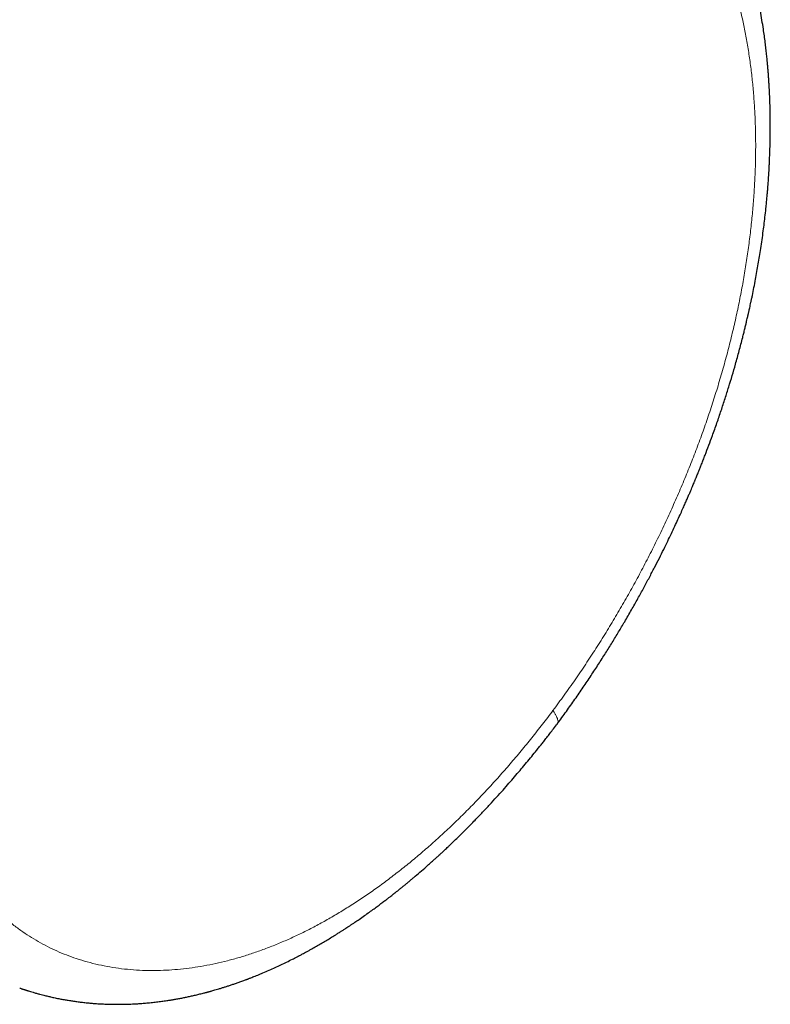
# Model space of a CAD drawing. Header units: millimetres. Extents: x 8 to 801, y 12 to 763.
# Tile 120 of 153: x 770 to 795, y 62 to 94. Entities that reach past the tile are written whole.
import ezdxf

# ---------------------------------------------------------------- set-up
doc = ezdxf.new("R2010")
doc.units = ezdxf.units.MM

msp = doc.modelspace()

# ---------------------------------------------------------------- linework, layer by layer
at = {"color": 7, "linetype": 'Continuous', "lineweight": 30}
msp.add_line((770.438, 62.902), (770.446, 62.899), dxfattribs=at)
at = {"color": 252, "linetype": 'Continuous', "lineweight": 0}
for points, knots in [([(787.619, 71.84), (787.739, 72.003), (787.98, 72.329), (788.331, 72.827), (788.673, 73.33), (789.006, 73.838), (789.327, 74.349), (789.638, 74.862), (789.938, 75.376), (790.23, 75.896), (790.514, 76.425), (790.79, 76.961), (791.06, 77.507), (791.32, 78.058), (791.57, 78.614), (791.809, 79.17), (792.036, 79.725), (792.251, 80.277), (792.454, 80.829), (792.647, 81.384), (792.829, 81.942), (793.001, 82.505), (793.162, 83.071), (793.312, 83.638), (793.448, 84.201), (793.572, 84.757), (793.683, 85.308), (793.782, 85.856), (793.87, 86.404), (793.946, 86.951), (794.011, 87.494), (794.063, 88.031), (794.103, 88.562), (794.131, 89.083), (794.147, 89.596), (794.151, 90.099), (794.143, 90.596), (794.124, 91.091), (794.092, 91.584), (794.049, 92.073), (793.993, 92.556), (793.926, 93.033), (793.847, 93.498), (793.758, 93.951), (793.659, 94.388), (793.55, 94.81), (793.43, 95.221), (793.298, 95.621), (793.156, 96.011), (793.002, 96.387), (792.838, 96.749), (792.665, 97.095), (792.484, 97.423), (792.294, 97.736), (792.096, 98.034), (791.888, 98.319), (791.67, 98.59), (791.444, 98.846), (791.21, 99.085), (790.969, 99.307), (790.722, 99.511), (790.469, 99.697), (790.21, 99.866), (789.944, 100.019), (789.696, 100.143), (789.468, 100.242), (789.261, 100.323), (789.051, 100.394), (788.836, 100.458), (788.618, 100.512), (788.402, 100.557), (788.226, 100.586), (788.09, 100.603), (787.988, 100.615), (787.881, 100.625), (787.768, 100.635), (787.658, 100.643), (787.555, 100.649), (787.48, 100.653), (787.426, 100.656), (787.388, 100.658), (787.35, 100.659), (787.311, 100.661), (787.275, 100.663), (787.242, 100.664), (787.214, 100.665), (787.187, 100.666), (787.16, 100.667), (787.135, 100.668), (787.11, 100.669), (787.084, 100.67), (787.059, 100.671), (787.033, 100.672), (786.987, 100.674), (786.922, 100.676), (786.844, 100.681), (786.786, 100.685), (786.748, 100.688), (786.718, 100.69), (786.683, 100.694), (786.64, 100.699), (786.598, 100.704), (786.539, 100.711), (786.464, 100.722), (786.374, 100.737), (786.286, 100.753), (786.201, 100.771), (786.059, 100.803), (785.858, 100.856), (785.602, 100.937), (785.342, 101.035), (785.078, 101.148), (784.811, 101.278), (784.548, 101.421), (784.293, 101.576), (784.083, 101.717), (783.915, 101.839), (783.787, 101.937), (783.664, 102.037), (783.546, 102.139), (783.43, 102.244), (783.324, 102.347), (783.224, 102.448), (783.131, 102.545), (783.038, 102.646), (782.944, 102.751), (782.853, 102.858), (782.768, 102.959), (782.689, 103.055), (782.611, 103.151), (782.528, 103.254), (782.445, 103.359), (782.36, 103.466), (782.298, 103.546), (782.254, 103.602), (782.231, 103.632), (782.208, 103.662), (782.185, 103.691), (782.168, 103.713), (782.151, 103.735), (782.133, 103.759), (782.107, 103.793), (782.074, 103.834), (782.036, 103.884), (781.992, 103.941), (781.942, 104.006), (781.885, 104.08), (781.827, 104.155), (781.772, 104.227), (781.723, 104.291), (781.676, 104.351), (781.558, 104.503), (781.361, 104.754), (781.083, 105.107), (780.799, 105.468), (780.515, 105.829), (780.229, 106.19), (779.943, 106.55), (779.58, 107.006), (779.141, 107.556), (778.625, 108.201), (778.106, 108.846), (777.585, 109.491), (777.062, 110.136), (776.536, 110.782), (775.889, 111.573), (775.118, 112.512), (774.219, 113.599), (773.312, 114.689), (772.396, 115.782), (771.471, 116.879), (770.539, 117.979), (769.627, 119.046), (768.739, 120.079), (767.877, 121.076), (767.014, 122.067), (766.151, 123.053), (765.286, 124.034), (764.339, 125.101), (763.308, 126.254), (762.19, 127.493), (761.191, 128.589), (760.315, 129.544), (759.691, 130.219), (759.302, 130.638), (759.146, 130.806), (759.096, 130.86), (759.043, 130.917), (758.993, 130.97), (758.947, 131.02), (758.904, 131.064), (758.859, 131.111), (758.814, 131.158), (758.76, 131.213), (758.701, 131.272), (758.634, 131.335), (758.569, 131.394), (758.507, 131.447), (758.447, 131.495), (758.369, 131.554), (758.271, 131.62), (758.15, 131.688), (758.028, 131.745), (757.901, 131.79), (757.767, 131.825), (757.614, 131.854), (757.443, 131.872), (757.253, 131.876), (757.056, 131.866), (756.852, 131.841), (756.654, 131.804), (756.468, 131.76), (756.3, 131.71), (756.135, 131.652), (755.974, 131.584), (755.814, 131.506), (755.65, 131.413), (755.481, 131.303), (755.304, 131.173), (755.164, 131.056), (755.058, 130.962), (754.987, 130.896), (754.916, 130.827), (754.844, 130.756), (754.771, 130.681), (754.683, 130.587), (754.575, 130.469), (754.445, 130.321), (754.326, 130.181), (754.224, 130.061), (754.144, 129.964), (754.065, 129.869), (753.977, 129.762), (753.883, 129.648), (753.786, 129.529), (753.689, 129.412), (753.591, 129.292), (753.491, 129.17), (753.339, 128.985), (753.14, 128.74), (752.896, 128.439), (752.656, 128.14), (752.303, 127.696), (751.835, 127.1), (751.262, 126.357), (750.885, 125.855), (750.697, 125.605)], [0, 0, 0, 0, 0.004876, 0.009718, 0.01453, 0.019317, 0.024082, 0.028747, 0.0334, 0.038047, 0.04269, 0.047423, 0.052162, 0.056912, 0.061677, 0.066459, 0.071142, 0.07581, 0.080467, 0.085116, 0.089836, 0.094579, 0.099351, 0.104156, 0.108965, 0.11367, 0.118381, 0.123103, 0.12784, 0.132636, 0.137418, 0.142191, 0.146957, 0.151722, 0.156404, 0.161092, 0.16579, 0.170502, 0.175341, 0.180197, 0.185075, 0.189979, 0.194927, 0.199775, 0.204582, 0.209352, 0.21409, 0.218904, 0.223714, 0.228525, 0.23334, 0.238144, 0.242842, 0.247539, 0.252238, 0.256943, 0.261707, 0.266446, 0.271164, 0.275866, 0.280556, 0.285155, 0.289751, 0.294348, 0.298951, 0.302304, 0.305664, 0.309032, 0.31241, 0.3158, 0.319202, 0.322336, 0.323774, 0.325286, 0.326871, 0.328531, 0.330264, 0.331722, 0.333033, 0.333562, 0.334104, 0.33466, 0.335228, 0.33581, 0.336232, 0.336642, 0.337052, 0.337421, 0.337789, 0.338158, 0.338526, 0.338894, 0.339262, 0.33963, 0.34092, 0.342067, 0.34307, 0.343425, 0.343758, 0.344372, 0.345007, 0.345642, 0.346277, 0.347637, 0.348998, 0.350332, 0.351614, 0.35291, 0.35686, 0.360947, 0.365028, 0.36943, 0.373913, 0.37841, 0.382841, 0.387212, 0.389627, 0.391984, 0.394283, 0.396524, 0.398708, 0.400988, 0.402828, 0.404706, 0.406621, 0.408573, 0.410564, 0.412397, 0.41397, 0.415653, 0.417445, 0.419347, 0.421111, 0.42296, 0.423459, 0.423963, 0.424473, 0.424989, 0.425453, 0.425632, 0.42608, 0.426658, 0.427365, 0.428202, 0.429169, 0.430266, 0.431492, 0.432948, 0.434078, 0.435152, 0.43617, 0.437132, 0.442899, 0.44905, 0.455202, 0.461356, 0.467511, 0.473668, 0.479826, 0.490825, 0.501829, 0.512837, 0.52385, 0.534867, 0.54589, 0.556917, 0.575436, 0.594025, 0.612685, 0.631416, 0.650217, 0.669088, 0.687952, 0.705145, 0.722245, 0.739251, 0.756164, 0.772985, 0.789715, 0.811021, 0.832238, 0.853366, 0.867263, 0.881124, 0.887941, 0.888706, 0.889713, 0.8907, 0.891615, 0.89246, 0.893233, 0.893935, 0.894888, 0.895668, 0.896847, 0.898034, 0.899151, 0.900198, 0.901175, 0.902083, 0.903981, 0.905799, 0.90754, 0.909276, 0.911076, 0.912945, 0.915275, 0.91764, 0.920044, 0.922494, 0.924996, 0.927064, 0.929025, 0.930883, 0.932754, 0.934576, 0.936355, 0.938382, 0.940422, 0.942494, 0.94333, 0.94418, 0.945043, 0.945921, 0.946812, 0.947719, 0.94921, 0.950856, 0.952656, 0.95379, 0.954782, 0.955761, 0.956859, 0.958189, 0.959418, 0.960648, 0.961946, 0.963245, 0.964523, 0.967843, 0.971012, 0.97403, 0.977243, 0.984877, 0.992461, 1, 1, 1, 1]), ([(768.672, 66.647), (768.744, 66.539), (768.888, 66.323), (769.121, 66.021), (769.367, 65.733), (769.625, 65.463), (769.896, 65.21), (770.179, 64.973), (770.464, 64.759), (770.751, 64.567), (771.037, 64.395), (771.332, 64.237), (771.635, 64.093), (771.945, 63.964), (772.271, 63.846), (772.615, 63.741), (772.976, 63.651), (773.345, 63.578), (773.72, 63.523), (774.102, 63.486), (774.49, 63.466), (774.873, 63.465), (775.249, 63.48), (775.619, 63.509), (775.993, 63.554), (776.371, 63.614), (776.752, 63.69), (777.132, 63.78), (777.512, 63.885), (777.891, 64.003), (778.273, 64.136), (778.656, 64.283), (779.04, 64.446), (779.426, 64.623), (779.813, 64.814), (780.201, 65.021), (780.589, 65.242), (780.977, 65.478), (781.365, 65.727), (781.752, 65.99), (782.138, 66.267), (782.524, 66.557), (782.908, 66.859), (783.289, 67.175), (783.669, 67.502), (784.047, 67.842), (784.421, 68.194), (784.792, 68.557), (785.161, 68.932), (785.525, 69.317), (785.885, 69.714), (786.241, 70.12), (786.593, 70.536), (786.94, 70.962), (787.283, 71.396), (787.507, 71.692), (787.619, 71.84)], [0, 0, 0, 0, 0.020294, 0.040565, 0.060815, 0.081047, 0.101263, 0.121465, 0.141652, 0.160143, 0.178621, 0.197087, 0.215541, 0.233982, 0.252411, 0.272501, 0.292575, 0.312633, 0.332677, 0.352705, 0.372719, 0.392719, 0.411041, 0.429352, 0.447653, 0.465945, 0.48423, 0.502509, 0.520308, 0.538105, 0.555897, 0.573685, 0.591467, 0.609243, 0.627015, 0.644783, 0.662548, 0.680312, 0.698074, 0.715835, 0.733595, 0.751355, 0.769113, 0.786869, 0.804625, 0.822379, 0.840132, 0.857885, 0.875638, 0.893392, 0.911149, 0.92891, 0.946676, 0.964447, 0.982222, 1, 1, 1, 1]), ([(787.763, 71.416), (787.769, 71.427), (787.782, 71.45), (787.783, 71.496), (787.772, 71.552), (787.748, 71.616), (787.713, 71.686), (787.668, 71.762), (787.635, 71.814), (787.619, 71.84)], [0, 0, 0, 0, 0.139949, 0.283281, 0.426607, 0.569904, 0.713275, 0.856607, 1, 1, 1, 1])]:
    msp.add_open_spline(points, degree=3, knots=knots, dxfattribs=at)
at = {"color": 7, "linetype": 'Continuous', "lineweight": 30}
for points, knots in [([(787.763, 71.416), (787.859, 71.548), (788.049, 71.807), (788.326, 72.198), (788.59, 72.581), (788.843, 72.958), (789.084, 73.325), (789.311, 73.682), (789.527, 74.028), (789.732, 74.366), (789.939, 74.714), (790.145, 75.071), (790.351, 75.435), (790.543, 75.785), (790.722, 76.12), (790.889, 76.439), (791.043, 76.74), (791.184, 77.022), (791.313, 77.286), (791.432, 77.533), (791.542, 77.765), (791.641, 77.98), (791.732, 78.179), (791.81, 78.354), (791.878, 78.507), (791.936, 78.639), (791.988, 78.759), (792.034, 78.866), (792.075, 78.962), (792.11, 79.045), (792.138, 79.113), (792.161, 79.167), (792.178, 79.208), (792.191, 79.24), (792.203, 79.269), (792.216, 79.301), (792.233, 79.341), (792.256, 79.397), (792.285, 79.468), (792.32, 79.555), (792.362, 79.659), (792.41, 79.779), (792.463, 79.915), (792.541, 80.117), (792.64, 80.377), (792.768, 80.723), (792.901, 81.096), (793.037, 81.494), (793.164, 81.88), (793.282, 82.255), (793.394, 82.623), (793.506, 83.01), (793.619, 83.42), (793.707, 83.754), (793.766, 83.99), (793.799, 84.124), (793.83, 84.251), (793.856, 84.363), (793.878, 84.453), (793.894, 84.523), (793.905, 84.573), (793.914, 84.612), (793.922, 84.647), (793.931, 84.689), (793.944, 84.744), (793.959, 84.813), (793.977, 84.895), (793.998, 84.991), (794.02, 85.094), (794.053, 85.253), (794.095, 85.463), (794.145, 85.721), (794.191, 85.972), (794.234, 86.219), (794.276, 86.468), (794.316, 86.726), (794.356, 86.999), (794.393, 87.269), (794.427, 87.536), (794.458, 87.797), (794.482, 88.028), (794.502, 88.227), (794.517, 88.386), (794.53, 88.534), (794.541, 88.666), (794.55, 88.781), (794.557, 88.88), (794.563, 88.964), (794.567, 89.028), (794.57, 89.075), (794.572, 89.107), (794.574, 89.134), (794.576, 89.167), (794.579, 89.216), (794.582, 89.281), (794.586, 89.355), (794.59, 89.436), (794.594, 89.521), (794.598, 89.61), (794.603, 89.733), (794.609, 89.892), (794.615, 90.092), (794.619, 90.308), (794.621, 90.541), (794.621, 90.79), (794.618, 91.051), (794.612, 91.325), (794.602, 91.611), (794.59, 91.844), (794.58, 92.02), (794.573, 92.135), (794.565, 92.244), (794.558, 92.342), (794.552, 92.425), (794.546, 92.495), (794.541, 92.55), (794.538, 92.591), (794.535, 92.623), (794.532, 92.654), (794.529, 92.692), (794.524, 92.739), (794.515, 92.831), (794.501, 92.97), (794.481, 93.156), (794.457, 93.355), (794.429, 93.565), (794.394, 93.805), (794.352, 94.073), (794.301, 94.367), (794.258, 94.595), (794.226, 94.753), (794.208, 94.839), (794.191, 94.917), (794.176, 94.985), (794.163, 95.043), (794.152, 95.092), (794.143, 95.131), (794.137, 95.16), (794.131, 95.182), (794.126, 95.205), (794.119, 95.235), (794.11, 95.275), (794.096, 95.329), (794.079, 95.4), (794.057, 95.488), (794.032, 95.586), (794.005, 95.687), (793.97, 95.816), (793.928, 95.967), (793.882, 96.125), (793.841, 96.258), (793.806, 96.371), (793.771, 96.478), (793.737, 96.581), (793.703, 96.68), (793.675, 96.761), (793.654, 96.822), (793.639, 96.862), (793.627, 96.896), (793.616, 96.927), (793.603, 96.962), (793.589, 97), (793.573, 97.044), (793.551, 97.103), (793.52, 97.182), (793.482, 97.281), (793.437, 97.391), (793.388, 97.511), (793.345, 97.61), (793.312, 97.687), (793.29, 97.738), (793.266, 97.791), (793.243, 97.842), (793.221, 97.89), (793.202, 97.93), (793.188, 97.962), (793.176, 97.987), (793.166, 98.008), (793.155, 98.031), (793.141, 98.062), (793.121, 98.102), (793.096, 98.154), (793.067, 98.212), (793.037, 98.272), (793.007, 98.331), (792.978, 98.388), (792.949, 98.443), (792.919, 98.5), (792.887, 98.559), (792.855, 98.618), (792.826, 98.671), (792.8, 98.716), (792.781, 98.75), (792.767, 98.776), (792.754, 98.797), (792.74, 98.823), (792.721, 98.854), (792.699, 98.892), (792.674, 98.935), (792.646, 98.981), (792.617, 99.029), (792.582, 99.086), (792.541, 99.151), (792.496, 99.223), (792.454, 99.288), (792.417, 99.343), (792.386, 99.389), (792.359, 99.43), (792.33, 99.473), (792.296, 99.521), (792.246, 99.593), (792.181, 99.684), (792.114, 99.774), (792.06, 99.845), (792.021, 99.896), (791.984, 99.944), (791.945, 99.992), (791.903, 100.044), (791.858, 100.1), (791.809, 100.158), (791.761, 100.215), (791.713, 100.27), (791.67, 100.319), (791.633, 100.361), (791.603, 100.394), (791.575, 100.424), (791.547, 100.455), (791.513, 100.492), (791.473, 100.533), (791.43, 100.579), (791.386, 100.624), (791.344, 100.666), (791.309, 100.701), (791.279, 100.731), (791.253, 100.757), (791.229, 100.78), (791.193, 100.814), (791.144, 100.861), (791.081, 100.92), (791.015, 100.979), (790.956, 101.031), (790.905, 101.075), (790.861, 101.114), (790.811, 101.156), (790.754, 101.203), (790.695, 101.251), (790.638, 101.296), (790.59, 101.334), (790.548, 101.367), (790.508, 101.397), (790.464, 101.43), (790.416, 101.466), (790.368, 101.501), (790.325, 101.532), (790.291, 101.556), (790.261, 101.577), (790.231, 101.598), (790.198, 101.621), (790.16, 101.647), (790.107, 101.683), (790.044, 101.724), (789.999, 101.754), (789.977, 101.768)], [0, 0, 0, 0, 0.0128734, 0.0253877, 0.0375417, 0.0493339, 0.0607635, 0.0716352, 0.0821557, 0.0923244, 0.102141, 0.1133676, 0.1240936, 0.1343179, 0.1440395, 0.1532575, 0.1619711, 0.1699726, 0.1774942, 0.1845354, 0.1910955, 0.1971742, 0.2027711, 0.2078858, 0.2119654, 0.2156753, 0.2190154, 0.2219855, 0.2247147, 0.2270328, 0.2289398, 0.2304354, 0.2315197, 0.2323772, 0.2331553, 0.2339231, 0.2350158, 0.236556, 0.2385437, 0.2409792, 0.2438626, 0.247194, 0.2509737, 0.2552017, 0.263978, 0.2725739, 0.2839081, 0.294903, 0.3055581, 0.3158728, 0.3259083, 0.3359299, 0.3478976, 0.3598886, 0.3636619, 0.3674376, 0.3710637, 0.3741841, 0.3767839, 0.3785526, 0.3799596, 0.3810049, 0.3817798, 0.3828943, 0.3844612, 0.3863528, 0.3886466, 0.3913426, 0.3943177, 0.3972786, 0.4046683, 0.4118848, 0.4189279, 0.4257973, 0.4326684, 0.4399577, 0.4476832, 0.4558449, 0.4630055, 0.4704713, 0.4782426, 0.4829652, 0.4876842, 0.4919787, 0.4958074, 0.4991702, 0.5020671, 0.5044981, 0.506463, 0.50768, 0.5086092, 0.5092697, 0.5100696, 0.5115632, 0.513554, 0.5157771, 0.5181409, 0.5206453, 0.5232904, 0.5260761, 0.5315486, 0.5374939, 0.543912, 0.5509889, 0.5585019, 0.566451, 0.574836, 0.5836567, 0.592913, 0.596517, 0.6001828, 0.6037042, 0.606791, 0.6094409, 0.6116542, 0.6134308, 0.6146759, 0.6155585, 0.6164774, 0.6176903, 0.6191975, 0.6209986, 0.6265251, 0.6325242, 0.6389957, 0.6459363, 0.6531438, 0.6628029, 0.6727119, 0.6828704, 0.6860231, 0.6890544, 0.6917558, 0.6941258, 0.6961643, 0.6978715, 0.6992475, 0.7002179, 0.7009099, 0.7015926, 0.702637, 0.7040454, 0.7058179, 0.7084252, 0.7115564, 0.7151909, 0.7188863, 0.7224629, 0.7291426, 0.7353643, 0.739773, 0.7439208, 0.7479067, 0.7517896, 0.7555694, 0.7592094, 0.7610456, 0.762568, 0.7637767, 0.7649174, 0.7662343, 0.7677272, 0.7693962, 0.7712412, 0.7746685, 0.7785696, 0.7829116, 0.787688, 0.7928985, 0.7949176, 0.7969951, 0.7991308, 0.8013224, 0.8033369, 0.8050195, 0.8063022, 0.80729, 0.8080724, 0.808989, 0.8100728, 0.8118999, 0.8140643, 0.8165643, 0.819156, 0.8216674, 0.8240985, 0.8264494, 0.8287201, 0.831461, 0.834075, 0.8364275, 0.8384034, 0.8400028, 0.8409131, 0.8417573, 0.8428695, 0.8442679, 0.8459525, 0.8478854, 0.8500678, 0.8522384, 0.8543301, 0.8578688, 0.861156, 0.8641876, 0.8669124, 0.8688603, 0.8706429, 0.8726391, 0.8749409, 0.8775482, 0.882925, 0.8881608, 0.8908379, 0.8933758, 0.895766, 0.8980631, 0.900687, 0.903673, 0.9066156, 0.9097042, 0.9126374, 0.9152869, 0.9175206, 0.9193386, 0.9206612, 0.9223061, 0.9243219, 0.9266414, 0.9291695, 0.9319053, 0.9341736, 0.9362064, 0.9379031, 0.9392669, 0.9405504, 0.9419136, 0.9451349, 0.94862, 0.952261, 0.9558153, 0.957997, 0.9602249, 0.9627922, 0.9657234, 0.9690186, 0.9718611, 0.97429, 0.9762207, 0.978011, 0.9800693, 0.9823963, 0.9848768, 0.9867493, 0.9882921, 0.9895173, 0.990838, 0.9921105, 0.9935918, 0.9954772, 0.9978487, 1, 1, 1, 1]), ([(770.446, 62.899), (770.452, 62.897), (770.47, 62.891), (770.499, 62.881), (770.529, 62.871), (770.562, 62.861), (770.591, 62.851), (770.624, 62.84), (770.655, 62.831), (770.687, 62.821), (770.732, 62.807), (770.793, 62.788), (770.88, 62.762), (770.979, 62.734), (771.077, 62.707), (771.168, 62.683), (771.246, 62.663), (771.313, 62.647), (771.375, 62.632), (771.438, 62.618), (771.506, 62.602), (771.605, 62.581), (771.727, 62.556), (771.868, 62.53), (772.004, 62.507), (772.142, 62.485), (772.284, 62.465), (772.429, 62.446), (772.556, 62.432), (772.66, 62.422), (772.733, 62.415), (772.798, 62.41), (772.858, 62.405), (772.922, 62.401), (772.999, 62.396), (773.088, 62.391), (773.185, 62.387), (773.281, 62.383), (773.365, 62.381), (773.435, 62.38), (773.491, 62.379), (773.542, 62.379), (773.593, 62.378), (773.651, 62.379), (773.716, 62.379), (773.794, 62.38), (773.881, 62.382), (773.976, 62.385), (774.065, 62.389), (774.146, 62.393), (774.216, 62.397), (774.279, 62.401), (774.344, 62.406), (774.416, 62.411), (774.495, 62.418), (774.58, 62.425), (774.67, 62.434), (774.758, 62.444), (774.844, 62.454), (774.928, 62.464), (775.013, 62.475), (775.095, 62.486), (775.171, 62.498), (775.237, 62.508), (775.292, 62.516), (775.339, 62.524), (775.387, 62.532), (775.442, 62.541), (775.523, 62.556), (775.628, 62.575), (775.753, 62.6), (775.878, 62.626), (776.007, 62.654), (776.118, 62.68), (776.21, 62.702), (776.278, 62.719), (776.344, 62.735), (776.402, 62.75), (776.449, 62.763), (776.485, 62.772), (776.511, 62.779), (776.534, 62.785), (776.56, 62.792), (776.591, 62.801), (776.635, 62.813), (776.695, 62.83), (776.772, 62.852), (776.859, 62.878), (776.952, 62.907), (777.049, 62.937), (777.15, 62.969), (777.255, 63.004), (777.365, 63.042), (777.477, 63.081), (777.574, 63.116), (777.651, 63.144), (777.705, 63.164), (777.748, 63.18), (777.78, 63.192), (777.81, 63.204), (777.846, 63.218), (777.894, 63.236), (777.954, 63.26), (778.026, 63.288), (778.106, 63.321), (778.191, 63.356), (778.315, 63.408), (778.474, 63.477), (778.667, 63.563), (778.854, 63.65), (779.038, 63.739), (779.183, 63.811), (779.283, 63.862), (779.336, 63.889), (779.377, 63.91), (779.408, 63.926), (779.436, 63.94), (779.466, 63.956), (779.506, 63.977), (779.556, 64.004), (779.616, 64.036), (779.686, 64.074), (779.764, 64.117), (779.869, 64.175), (779.998, 64.247), (780.149, 64.334), (780.299, 64.423), (780.448, 64.513), (780.564, 64.584), (780.645, 64.635), (780.692, 64.664), (780.736, 64.693), (780.779, 64.72), (780.82, 64.746), (780.86, 64.771), (780.903, 64.799), (780.955, 64.833), (781.018, 64.874), (781.089, 64.921), (781.162, 64.97), (781.234, 65.018), (781.304, 65.066), (781.408, 65.137), (781.542, 65.23), (781.702, 65.344), (781.849, 65.45), (781.983, 65.549), (782.104, 65.64), (782.213, 65.722), (782.306, 65.794), (782.386, 65.855), (782.443, 65.9), (782.481, 65.93), (782.504, 65.948), (782.524, 65.964), (782.541, 65.977), (782.559, 65.992), (782.584, 66.011), (782.621, 66.041), (782.677, 66.085), (782.749, 66.144), (782.835, 66.213), (782.921, 66.284), (783.008, 66.356), (783.094, 66.428), (783.22, 66.534), (783.385, 66.676), (783.553, 66.823), (783.685, 66.94), (783.779, 67.025), (783.866, 67.103), (783.941, 67.172), (783.995, 67.222), (784.033, 67.257), (784.062, 67.284), (784.096, 67.315), (784.137, 67.354), (784.186, 67.4), (784.243, 67.454), (784.342, 67.548), (784.478, 67.679), (784.647, 67.843), (784.808, 68.003), (784.961, 68.157), (785.142, 68.343), (785.35, 68.56), (785.582, 68.807), (785.801, 69.045), (786.006, 69.274), (786.199, 69.492), (786.381, 69.702), (786.556, 69.906), (786.726, 70.109), (786.893, 70.31), (787.032, 70.481), (787.145, 70.622), (787.233, 70.733), (787.324, 70.847), (787.42, 70.97), (787.526, 71.106), (787.641, 71.256), (787.721, 71.361), (787.762, 71.415)], [0, 0, 0, 0, 0.00073, 0.002228, 0.003501, 0.00457, 0.006409, 0.007995, 0.009449, 0.011037, 0.012775, 0.016625, 0.021004, 0.026803, 0.032768, 0.038137, 0.042345, 0.046133, 0.049586, 0.053204, 0.057144, 0.061539, 0.070608, 0.078382, 0.086424, 0.094538, 0.102725, 0.111222, 0.120219, 0.125013, 0.129367, 0.133095, 0.136314, 0.139952, 0.144212, 0.149901, 0.155596, 0.161183, 0.166633, 0.17023, 0.173426, 0.176222, 0.179106, 0.182446, 0.186242, 0.190405, 0.196042, 0.201497, 0.206762, 0.211581, 0.215404, 0.218826, 0.2225, 0.226625, 0.231203, 0.23621, 0.241363, 0.246577, 0.251339, 0.256151, 0.261013, 0.265869, 0.270246, 0.274039, 0.27708, 0.279602, 0.282167, 0.285262, 0.288887, 0.296065, 0.303154, 0.310128, 0.317367, 0.325141, 0.328951, 0.332877, 0.336769, 0.340067, 0.342719, 0.344726, 0.346027, 0.347159, 0.348603, 0.35036, 0.352431, 0.356093, 0.360448, 0.365483, 0.370805, 0.376238, 0.38178, 0.387828, 0.394002, 0.400301, 0.406699, 0.410288, 0.413279, 0.415673, 0.41747, 0.418749, 0.420751, 0.423434, 0.4268, 0.430847, 0.435539, 0.440323, 0.445012, 0.456325, 0.467049, 0.477319, 0.487598, 0.497924, 0.501494, 0.504435, 0.506728, 0.508373, 0.509657, 0.511338, 0.513459, 0.516299, 0.51967, 0.523571, 0.528004, 0.532712, 0.541117, 0.549518, 0.557914, 0.566305, 0.574577, 0.577298, 0.579909, 0.58241, 0.584802, 0.587085, 0.589257, 0.59151, 0.594337, 0.597943, 0.602098, 0.606232, 0.610263, 0.614192, 0.618018, 0.627764, 0.636776, 0.645056, 0.652605, 0.659538, 0.665671, 0.67099, 0.675494, 0.679185, 0.680699, 0.682018, 0.68314, 0.684066, 0.684891, 0.686278, 0.688356, 0.691126, 0.695821, 0.700777, 0.705729, 0.710676, 0.71562, 0.720559, 0.732242, 0.744105, 0.749647, 0.755229, 0.760459, 0.76483, 0.768339, 0.769931, 0.771467, 0.773437, 0.77586, 0.778737, 0.782065, 0.785847, 0.79618, 0.806128, 0.815638, 0.824712, 0.833351, 0.848053, 0.862061, 0.875381, 0.888015, 0.899968, 0.911263, 0.922241, 0.933026, 0.943618, 0.954017, 0.959769, 0.965459, 0.971136, 0.977339, 0.984217, 0.991771, 1, 1, 1, 1]), ([(787.762, 71.415), (787.762, 71.415), (787.762, 71.416), (787.762, 71.416), (787.763, 71.416)], [0, 0, 0, 0, 0.046274, 1, 1, 1, 1])]:
    msp.add_open_spline(points, degree=3, knots=knots, dxfattribs=at)

doc.saveas('drawing.dxf')
